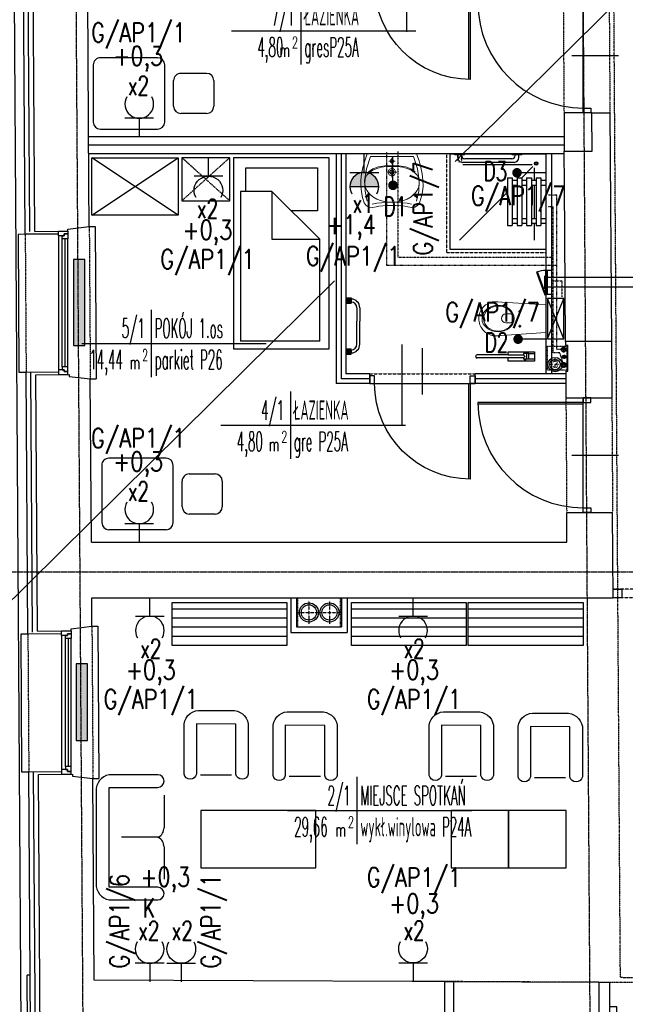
# Model space of a CAD drawing. Header units: inches. Extents: x -145354 to -97635, y 38777 to 78670.
# Tile 69 of 231: x -142799 to -142166, y 48535 to 49564. Entities that reach past the tile are written whole.
import ezdxf
from ezdxf.enums import TextEntityAlignment as Align

# ---------------------------------------------------------------- set-up
doc = ezdxf.new("R2010")
doc.units = ezdxf.units.IN
doc.header["$MEASUREMENT"] = 0
for name, pattern in [('00-inst$0$DASHDOT', [1, 0.5, -0.25, 0, -0.25]), ('CENTER', [2, 1.25, -0.25, 0.25, -0.25]), ('DASHDOT', [1, 0.5, -0.25, 0, -0.25]), ('DASHED', [0.75, 0.5, -0.25]), ('DASHED2', [0.375, 0.25, -0.125]), ('DIVIDE', [31.75, 12.7, -6.35, 0, -6.35, 0, -6.35]), ('HIDDEN', [0.375, 0.25, -0.125])]:
    doc.linetypes.add(name, pattern=pattern)
doc.layers.get('0').update_dxf_attribs({"color": 101})
for name, color, linetype in [('cokół_widok', 255, 'Continuous'), ('Drz---drzwi', 5, 'Continuous'), ('E-OPIS_POM', 6, 'Continuous'), ('E35', 6, 'Continuous'), ('E50', 3, 'Continuous'), ('Ins-kan', 54, 'Continuous'), ('Ins-went', 141, 'Continuous'), ('Ins-wod', 152, 'Continuous'), ('m-went-nawiew', 152, 'Continuous'), ('m-went-wywiew', 1, 'Continuous'), ('Mw-cr-rury', 160, 'DIVIDE'), ('Mw-wc-rury', 160, 'DASHDOT'), ('Okn---okna', 5, 'Continuous'), ('Os-osie glowne', 8, 'CENTER'), ('piony_K_nr', 240, 'Continuous'), ('Sc-cegla pelna', 32, 'Continuous'), ('Sc-gazobeton', 45, 'Continuous'), ('Sc-gk', 120, 'Continuous'), ('Sc-gk-hatch', 8, 'Continuous'), ('Sc-izolacja term-obrys', 132, 'Continuous'), ('Sc-izolacja term-styropian', 151, 'STYROPIAN-KA'), ('Sc-kamien', 31, 'Continuous'), ('Sc-nad', 5, 'DASHED2'), ('Sc-nadproza kon', 5, 'DASHED2'), ('stelaż_wc', 64, 'Continuous'), ('Suf-widok', 8, 'Continuous'), ('W-idok', 9, 'Continuous'), ('W-otwor-strop', 126, 'Continuous'), ('Wym-wew', 8, 'Continuous'), ('Wyp-grzejniki', 56, 'Continuous'), ('Wyp-meble', 155, 'Continuous'), ('Wyp-sanitar', 131, 'Continuous')]:
    doc.layers.add(name, color=color, linetype=linetype)
doc.layers.get('Wym-wew').off()
doc.styles.add('KA wymiar', font='romans.shx', dxfattribs={"width": 0.6})
doc.styles.add('ROMANS', font='romans', dxfattribs={"width": 0.85})
doc.styles.add('TYTUL2', font='ARIAL.TTF')
doc.linetypes.add('BATTING', pattern='A,0.0001,-0.1,[134,ltypeshp.shx,S=0.1,R=0,X=-0.1,Y=0],-0.2,[134,ltypeshp.shx,S=0.1,R=180,X=0.1,Y=0],-0.1', length=0.4001)
doc.linetypes.add('STYROPIAN-KA', pattern='A,0.0001,-0.1,[135,ltypeshp.shx,S=0.1,R=0,X=-0.1,Y=0],0,[135,ltypeshp.shx,S=0.1,R=180,X=0.1,Y=0],-0.1', length=0.2001)
pattern_1 = [(90, (-37823.9399, -77504.90915), (-0.79375, 0.396875), [0, -0.79375])]

# ---------------------------------------------------------------- blocks, each defined once
blk = doc.blocks.new('pow')
for p, q in [((0, 0.523), (0, -0.523)), ((-1.075, 0), (1.78, 0))]:
    blk.add_line(p, q)
at = {"style": 'KA wymiar', "width": 0.6}
for s, height, p in [('2', 0.18, (-0.139, -0.27)), ('m', 0.21, (-0.333, -0.401))]:
    blk.add_text(s, height=height, dxfattribs=at).set_placement(p)
at = {"style": 'KA wymiar'}
for tag, width, p in [('01', 0.7, (-0.131, 0.084)), ('000.00', 0.6, (-0.364, -0.401))]:
    blk.add_attdef(tag, text='', height=0.3, dxfattribs=dict(at, width=width)).set_placement(p, align=Align.RIGHT)
blk.add_attdef('POMIESZCZENIE', (0.071, 0.084), '', height=0.3, dxfattribs=at)
at = {"style": 'KA wymiar', "width": 0.8}
blk.add_attdef('POSADZKA', (0.071, -0.401), '', height=0.3, dxfattribs=at)
blk = doc.blocks.new('g2')
at = {"layer": 'E35'}
blk.add_line((15, 19.3), (-15, 19.3), dxfattribs=at)
blk.add_arc((0, 34.3), 15, 150, 30, dxfattribs=at)
at = {"layer": 'E50'}
blk.add_line((0, 19.3), (0, 0), dxfattribs=at)
blk = doc.blocks.new('G1')
at = {"layer": 'E35'}
blk.add_hatch(color=256, dxfattribs=at).paths.add_polyline_path([(10, 22.85), (-10, 22.85, 1)])
for p, q in [((-10, 22.85), (10, 22.85)), ((10, 12.85), (-10, 12.85))]:
    blk.add_line(p, q, dxfattribs=at)
blk.add_arc((0, 22.85), 10, 150, 30, dxfattribs=at)
at = {"layer": 'E50'}
blk.add_line((0, 12.85), (0, 0), dxfattribs=at)
blk = doc.blocks.new('loz033')
blk.add_lwpolyline([(0, 200), (100, 200), (100, 0), (0, 0)], close=True)
for points in [[(87, 164.8), (87, 189.4), (12.4, 189.4), (12.4, 144.4), (39.4, 144.4)], [(9.8, 114.8), (59.8, 164.8)], [(59.8, 164.8), (59.8, 114.8), (9.8, 114.8)], [(59.8, 164.8), (92.6, 164.8), (92.6, 8.3)], [(9.8, 8.3), (9.8, 114.8)], [(9.8, 8.3), (92.6, 8.3)]]:
    blk.add_lwpolyline(points)
blk = doc.blocks.new('_szafka_nocna')
blk.add_lwpolyline([(-25, 0), (25, 0), (25, -45), (-25, -45)], close=True)
at = {"linetype": 'DASHED2'}
for points in [[(25, 0), (-25, -45)], [(-25, 0), (25, -45)]]:
    blk.add_lwpolyline(points, dxfattribs=at)
blk = doc.blocks.new('_0630_szafa_1os')
blk.add_lwpolyline([(-90, 0), (-90, -60), (0, -60), (0, 0)], close=True)
for points in [[(-90, 0), (0, -60)], [(0, 0), (-90, -60)]]:
    blk.add_lwpolyline(points)
blk = doc.blocks.new('_0630_stolik_wyposazenie')
for p, q in [((-7.5, 37.3), (-67.2, 37.3)), ((-118.5, 21), (-91.5, 21)), ((-74.7, 29.9), (-74.7, -29.9)), ((0, -29.9), (0, 29.9)), ((-126, -13.5), (-126, 13.5)), ((-84, 13.5), (-84, -13.5)), ((-91.5, -21), (-118.5, -21)), ((-67.2, -37.3), (-7.5, -37.3))]:
    blk.add_line(p, q)
for centre, start, end in [((-67.2, 29.9), 90, 180), ((-7.5, 29.9), 0, 90), ((-118.5, 13.5), 90, 180), ((-91.5, 13.5), 0, 90), ((-118.5, -13.5), 180, 270), ((-91.5, -13.5), 270, 0), ((-67.2, -29.9), 180, 270), ((-7.5, -29.9), 270, 0)]:
    blk.add_arc(centre, 7.47, start, end)
blk = doc.blocks.new('regal 45x120')
at = {"layer": 'Wyp-meble'}
for p, q in [((120, 38.1), (0, 38.1)), ((120, 28.575), (0, 28.575)), ((120, 19.05), (0, 19.05)), ((120, 9.525), (0, 9.525))]:
    blk.add_line(p, q, dxfattribs=at)
blk.add_lwpolyline([(0, 45), (120, 45), (120, 0), (0, 0)], close=True, dxfattribs=at)
blk = doc.blocks.new('fotel_podstawowy')
at = {"layer": 'Wyp-meble'}
blk.add_lwpolyline([(12.8, -0.2), (12.8, -52.7, -0.814277), (0, -52.7), (0, 0, -0.403655), (18.1, 13.9), (49.6, 13.9, -0.380123), (67.1, 0), (67.1, -52.7, -0.804356), (54, -52.7), (54, -0.3)], format="xyb", close=True, dxfattribs=at)
blk.add_lwpolyline([(17, -53.5), (49.5, -53.5)], dxfattribs=at)
blk = doc.blocks.new('podowojna kanapa')
at = {"layer": 'Wyp-meble'}
for p, q in [((57.4, -21.5), (57.4, -55.5)), ((57.4, -75.4), (57.4, -109.3))]:
    blk.add_line(p, q, dxfattribs=at)
blk.add_lwpolyline([(51, -130.9, 0.969502), (51, -117.7), (0, -117.7), (0, -13.2), (51, -13.2, 0.969502), (51, 0), (0, 0, 0.371033), (-13.6, -17.2), (-13.6, -113.7, 0.371033), (0, -130.9)], format="xyb", close=True, dxfattribs=at)
blk.add_lwpolyline([(51.4, -65.4), (12.8, -65.4)], dxfattribs=at)
for centre, start, end in [((46, -55.4), 298.4028, 359.7038), ((46, -75.5), 0.2962, 61.5972)]:
    blk.add_arc(centre, 11.4, start, end, dxfattribs=at)
blk = doc.blocks.new('_0630_BRODZIK_NIEPELNOSPRAWNI')
for p, q in [((27.5, -5), (27.5, 0)), ((32.5, -5), (32.5, 0)), ((25, -10), (25, -5)), ((25, -5), (75, -5)), ((25, -10), (75, -10)), ((27.5, -15), (27.5, -10)), ((32.5, -15), (32.5, -10)), ((67.5, -5), (67.5, 0)), ((67.5, -15), (67.5, -10)), ((72.5, -5), (72.5, 0)), ((72.5, -15), (72.5, -10)), ((75, -10), (75, -5)), ((11.2, -86.7), (11.2, -14.3)), ((25, -25), (13.3, -13.3)), ((27.5, -11.6), (14.6, -11.6)), ((25, -20), (25, -15)), ((25, -15), (75, -15)), ((25, -20), (75, -20)), ((27.5, -25), (27.5, -20)), ((67.5, -11.6), (32.5, -11.6)), ((32.5, -25), (32.5, -20)), ((67.5, -25), (67.5, -20)), ((90, -11.6), (72.5, -11.6)), ((72.5, -25), (72.5, -20)), ((75, -20), (75, -15)), ((1, -25), (0, -25)), ((1, -25), (1, -35)), ((3.8, -28.1), (1, -28.1)), ((25, -30), (25, -25)), ((25, -25), (75, -25)), ((25, -30), (75, -30)), ((27.5, -35), (27.5, -30)), ((32.5, -35), (32.5, -30)), ((32.5, -35), (32.5, -30)), ((67.5, -35), (67.5, -30)), ((72.5, -35), (72.5, -30)), ((75, -30), (75, -25)), ((1, -35), (0, -35)), ((1.5, -31.9), (1, -31.9)), ((5, -35.4), (5, -84.6)), ((8.8, -33.1), (8.8, -86.9)), ((25, -40), (25, -35)), ((25, -35), (75, -35)), ((25, -40), (75, -40)), ((32.5, -32.5), (32.5, -32.5)), ((35, -35), (32.5, -32.5)), ((90, -90), (40, -40)), ((75, -40), (75, -35)), ((1, -85), (0, -85)), ((1, -85), (1, -95)), ((1, -88.1), (6.9, -88.1)), ((1.5, -88.1), (1, -88.1)), ((1, -91.9), (6.9, -91.9)), ((3.8, -91.9), (1, -91.9))]:
    blk.add_line(p, q)
blk.add_lwpolyline([(0, 0), (100, 0), (100, -100), (0, -100)], close=True)
at = {"linetype": 'DASHED', "ltscale": 0.5}
blk.add_lwpolyline([(103.5, 0), (103.5, -103.5), (0, -103.5)], dxfattribs=at)
for points in [[(100, 0), (103.5, 0)], [(1, -95), (0, -95)], [(0, -100), (0, -103.5)]]:
    blk.add_lwpolyline(points)
at = {"const_width": 0.35}
blk.add_lwpolyline([(6.9, -88.1, 1), (6.9, -91.9, 1)], format="xyb", close=True, dxfattribs=at)
for radius in [1.9, 0.901]:
    blk.add_circle((10, -10), radius)
for centre, radius, start, end in [((3.8, -33.1), 5, 0, 90), ((1.5, -35.4), 3.5, 0, 90), ((1.5, -84.6), 3.5, 270, 0), ((3.8, -86.9), 5, 270, 0)]:
    blk.add_arc(centre, radius, start, end)
blk = doc.blocks.new('_0630_UMYWALKA_NIEPEŁNOSPRAWNY')
at = {"lineweight": 0}
for points in [[(0, -54), (4.6, -54), (9.4, -54.3), (13.6, -54.7), (16.5, -55.3), (20.4, -56), (24, -55.6), (26.9, -54), (28.9, -51.1), (30.7, -45.5), (31.9, -39.7), (32.5, -33.6), (32.4, -27.4), (31.7, -20.9), (30.3, -14.2), (28.4, -7.2), (25.8, 0), (0, 0), (-25.8, 0), (-28.4, -7.2), (-30.3, -14.2), (-31.7, -20.9), (-32.4, -27.4), (-32.5, -33.6), (-31.9, -39.7), (-30.7, -45.5), (-28.9, -51.1), (-26.9, -54), (-24, -55.6), (-20.4, -56), (-16.5, -55.3), (-13.6, -54.7), (-9.4, -54.3), (-4.6, -54), (0, -54)], [(0, -5.7), (0.7, -5.9), (1.2, -6.2), (1.6, -6.8), (1.8, -7.5), (1.6, -8.2), (1.2, -8.7), (0.7, -9.1), (0, -9.2), (-0.7, -9.1), (-1.2, -8.7), (-1.6, -8.2), (-1.8, -7.5), (-1.6, -6.8), (-1.2, -6.2), (-0.7, -5.9), (0, -5.7)], [(0, -15.3), (1.5, -15.6), (2.7, -16.4), (3.5, -17.6), (3.8, -19), (3.5, -20.5), (2.7, -21.7), (1.5, -22.5), (0, -22.8), (-1.5, -22.5), (-2.7, -21.7), (-3.5, -20.5), (-3.8, -19), (-3.5, -17.6), (-2.7, -16.4), (-1.5, -15.6), (0, -15.3)], [(0, -16.7), (0.9, -16.9), (1.6, -17.4), (2.1, -18.1), (2.3, -19), (2.1, -19.9), (1.6, -20.6), (0.9, -21.1), (0, -21.3), (-0.9, -21.1), (-1.6, -20.6), (-2.1, -19.9), (-2.3, -19), (-2.1, -18.1), (-1.6, -17.4), (-0.9, -16.9), (0, -16.7)]]:
    blk.add_lwpolyline(points, close=True, dxfattribs=at)
for points in [[(25.7, -49.3), (28.1, -39), (28.5, -27.7), (26.6, -15.6), (22.5, -2.8), (0, -2.8), (-22.5, -2.8), (-26.6, -15.6), (-28.5, -27.7), (-28.1, -39), (-25.7, -49.3)], [(-3.3, -7.5), (3.3, -7.5)], [(0, -10.7), (0, -4.2)], [(-28.4, -30.1), (-27.9, -25.8), (-26.2, -22.2), (-23.5, -19.3), (-20, -16.9), (-15.8, -15.2), (-10.9, -14), (-5.6, -13.3), (0.1, -13), (5.7, -13.3), (11.1, -14), (15.9, -15.2), (20.1, -16.9), (23.6, -19.3), (26.3, -22.2), (28, -25.8), (28.6, -30.1)], [(-24.3, -18.7), (-19.8, -15.7), (-14, -13.6), (-7.3, -12.4), (0.1, -12), (7.4, -12.4), (14.1, -13.6), (19.9, -15.7), (24.4, -18.7)], [(5.3, -19), (-5.3, -19)], [(0, -24.3), (0, -13.8)], [(-28.4, -30.1), (-27.9, -34.4), (-26.2, -38.3), (-23.5, -41.8), (-20, -44.8), (-15.8, -47.2), (-11, -49), (-5.7, -50.2), (0, -50.6), (5.7, -50.2), (11, -49), (15.8, -47.2), (20.1, -44.8), (23.6, -41.8), (26.3, -38.3), (28, -34.4), (28.6, -30.1)], [(20.6, -52.5), (15.9, -51.6), (10.9, -51.1), (5.5, -50.7), (0, -50.5), (-5.5, -50.7), (-10.8, -51.1), (-15.9, -51.6), (-20.6, -52.5)]]:
    blk.add_lwpolyline(points, dxfattribs=at)
at = {"lineweight": 0, "const_width": 0.282}
for points in [[(-0.1, -20.4), (-0.1, -20.4)], [(-0.1, -21.4), (-0.1, -21.4)]]:
    blk.add_lwpolyline(points, dxfattribs=at)
blk = doc.blocks.new('_GJKHGJ')
at = {"ltscale": 25}
for p, q in [((-8, -5), (-8, 0)), ((-8, 0), (-8, -5)), ((0, 0), (-8, 0)), ((0, -5), (0, 0)), ((0, -5), (0, 0)), ((-8, -115), (-8, -5)), ((-8, -5), (0, -5)), ((-19.7, -60), (28.9, -60)), ((-8, -115), (0, -115)), ((-8, -120), (-8, -115)), ((0, -120), (-8, -120)), ((0, -115), (0, -120)), ((0, -115), (0, -120))]:
    blk.add_line(p, q, dxfattribs=at)
at = {"ltscale": 7}
for p, q in [((-8, -5), (-118, -5)), ((-8, -6.8), (-118, -6.8))]:
    blk.add_line(p, q, dxfattribs=at)
blk.add_arc((-8, -5), 110, 180, 270)
blk = doc.blocks.new('_DKGJHF')
at = {"ltscale": 7}
for p, q in [((-21.1, -77), (35.9, -77)), ((-5, -145.5), (-105, -145.5)), ((-5, -147.5), (-105, -147.5))]:
    blk.add_line(p, q, dxfattribs=at)
for points in [[(5, -7.5), (5, 0), (-5, 0), (-5, -7.5)], [(5, -155), (5, -147.5), (-5, -147.5), (-5, -155)]]:
    blk.add_lwpolyline(points, close=True, dxfattribs=at)
for points in [[(-45, -7.5), (-5, -7.5)], [(-5, -147.5), (-5, -7.5)]]:
    blk.add_lwpolyline(points, dxfattribs=at)
for centre, radius, start, end in [((-5, -7.5), 40, 180, 270), ((-5, -147.5), 100, 90, 180)]:
    blk.add_arc(centre, radius, start, end)
blk = doc.blocks.new('_0630_DRZWI_100')
at = {"ltscale": 25}
for p, q in [((-4, -5), (-4, 0)), ((-4, 0), (-4, -5)), ((4, 0), (-4, 0)), ((4, -5), (4, 0)), ((4, -5), (4, 0)), ((-4, -105), (-4, -5)), ((-4, -5), (4, -5)), ((-15.7, -55), (32.9, -55)), ((-4, -105), (4, -105)), ((-4, -110), (-4, -105)), ((4, -110), (-4, -110)), ((4, -105), (4, -110)), ((4, -105), (4, -110))]:
    blk.add_line(p, q, dxfattribs=at)
at = {"ltscale": 7}
for p, q in [((-4, -5), (-104, -5)), ((-4, -6.8), (-104, -6.8))]:
    blk.add_line(p, q, dxfattribs=at)
blk.add_arc((-4, -5), 100, 180, 270)
blk = doc.blocks.new('ramiak_okna')
at = {"layer": 'Okn---okna'}
for p, q in [((145, 10), (5, 10)), ((8, 6), (142, 6)), ((8, 3), (142, 3)), ((8, 0), (142, 0))]:
    blk.add_line(p, q, dxfattribs=at)
for points in [[(5, 10), (0, 10), (0, 0), (3, 0), (3, 4), (5, 4)], [(8, 6), (5, 6), (5, 4), (3, 4), (3, 0), (5, 0), (8, 0)], [(142, 6), (145, 6), (145, 4), (147, 4), (147, 0), (145, 0), (142, 0)], [(145, 10), (150, 10), (150, 0), (147, 0), (147, 4), (145, 4)]]:
    blk.add_lwpolyline(points, close=True, dxfattribs=at)
blk = doc.blocks.new('g-1')
at = {"layer": 'Wyp-grzejniki', "ltscale": 10}
h = blk.add_hatch(color=256, dxfattribs=at)
h.paths.add_polyline_path([(0, 0), (-5.4, 0), (-5.4, -5.4), (0, -5.4)])
edge = h.paths.add_edge_path(flags=16)
edge.add_line((-5.4, -4.2), (-5.4, -1.2))
blk.add_hatch(color=256, dxfattribs=at).paths.add_polyline_path([(0, -58.6), (0, -53.2), (-5.4, -53.2), (-5.4, -58.6)])
at = {"layer": 'Wyp-grzejniki'}
for p, q in [((-5.4, 0), (-5.4, -5.4)), ((0, 0), (-5.4, 0)), ((0, 0), (0, -5.4)), ((-14.3, -10.2, 0), (-14.3, -34.3, 0)), ((-11.3, -10.2, 0), (-11.3, -34.3, 0)), ((-5.4, -4.2), (-5.4, -1.2)), ((-5.4, -1.2), (-5.4, -4.2)), ((0, -5.4), (-5.4, -5.4)), ((-14.3, -48.4, 0), (-14.3, -34.3, 0)), ((-11.3, -48.4, 0), (-11.3, -34.3, 0)), ((0, -53.2), (-5.4, -53.2)), ((-5.4, -58.6), (-5.4, -53.2)), ((-5.4, -57.4), (-5.4, -54.4)), ((0, -58.6), (-5.4, -58.6)), ((0, -58.6), (0, -53.2))]:
    blk.add_line(p, q, dxfattribs=at)
for centre, radius, start, end in [((-5.3, -10.2, 0), 9, 90.5974, 180), ((-5.3, -10.2, 0), 6, 90.8961, 180), ((-5.3, -48.4, 0), 9, 180, 269.4026), ((-5.3, -48.4, 0), 6, 180, 269.1039)]:
    blk.add_arc(centre, radius, start, end, dxfattribs=at)
blk = doc.blocks.new('_0630_WC_NIEPEŁNOSPRAWNY')
at = {"lineweight": 0}
for p, q in [((-14.3, 0), (-17.5, -45.7)), ((-14.3, 0), (14.3, 0)), ((14.3, 0), (17.2, -45.7)), ((-8, -27), (-9.4, -27)), ((-8, -27), (-8, -25.5)), ((-8, -27), (-6.5, -27)), ((-8, -27), (-8, -28.4)), ((7.5, -27), (6.1, -27)), ((7.5, -27), (7.5, -25.5)), ((7.5, -27), (9, -27)), ((7.5, -27), (7.5, -28.4)), ((-4.4, -36.5), (-4.4, -41.8)), ((-3.5, -35.2), (4, -35.2)), ((4.9, -36.5), (4.9, -41.8)), ((-17.5, -45.7), (-17.8, -50.1)), ((-17.8, -50.1), (-17.8, -54.7)), ((17.2, -45.7), (17.5, -50.1)), ((17.5, -50.1), (17.5, -54.7)), ((-17.8, -54.7), (-17.5, -56.1)), ((-17.5, -56.1), (-17.1, -57.5)), ((-17.1, -57.5), (-16.6, -58.9)), ((-16.6, -58.9), (-16, -60.3)), ((-16, -60.3), (-15.2, -61.6)), ((-15.2, -61.6), (-14.4, -62.8)), ((15.2, -61.6), (14.4, -62.8)), ((16, -60.3), (15.2, -61.6)), ((16.6, -58.9), (16, -60.3)), ((17.1, -57.5), (16.6, -58.9)), ((17.5, -56.1), (17.1, -57.5)), ((17.5, -54.7), (17.5, -56.1)), ((-14.4, -62.8), (-13.4, -64)), ((-13.4, -64), (-11.8, -65.6)), ((-11.8, -65.6), (-10, -66.9)), ((-10, -66.9), (-8.7, -67.7)), ((-8.7, -67.7), (-6.5, -68.8)), ((-6.5, -68.8), (-5.1, -69.2)), ((-5.1, -69.2), (-3, -69.7)), ((-3, -69.7), (-1.5, -69.9)), ((-1.5, -69.9), (0, -70)), ((1.5, -69.9), (0, -70)), ((3, -69.7), (1.5, -69.9)), ((5.1, -69.2), (3, -69.7)), ((6.5, -68.8), (5.1, -69.2)), ((8.7, -67.7), (6.5, -68.8)), ((10, -66.9), (8.7, -67.7)), ((11.8, -65.6), (10, -66.9)), ((13.4, -64), (11.8, -65.6)), ((14.4, -62.8), (13.4, -64))]:
    blk.add_line(p, q, dxfattribs=at)
for centre, radius, start, end in [((-3.2, -36.4), 1.2, 102.2339, 185.8899), ((3.7, -36.4), 1.2, 354.1101, 77.7661), ((0.3, -41.5), 4.7, 182.8022, 357.1978)]:
    blk.add_arc(centre, radius, start, end, dxfattribs=at)
for centre in [(-8, -27), (7.5, -27)]:
    blk.add_ellipse(centre, major_axis=(0.599, 0.599), ratio=1, start_param=5.497787, end_param=11.780972, dxfattribs=at)
for centre, major_axis, ratio in [((0.1, -49.8), (0, -16.8), 0.823529), ((0.1, -49.5), (0, -15.5), 0.845174)]:
    blk.add_ellipse(centre, major_axis=major_axis, ratio=ratio, dxfattribs=at)
blk = doc.blocks.new('W160')
at = {"layer": 'm-went-wywiew', "color": 254, "linetype": 'HIDDEN'}
for p, q in [((-141996.4, 41106.1), (-141996.4, 41081.6)), ((-142008.7, 41093.8), (-141984.1, 41093.8))]:
    blk.add_line(p, q, dxfattribs=at)
at = {"layer": 'm-went-wywiew', "color": 254}
blk.add_circle((-141996.4, 41093.8), 10, dxfattribs=at)
at = {"layer": 'm-went-wywiew'}
blk.add_circle((-141996.4, 41093.8), 8, dxfattribs=at)
blk = doc.blocks.new('N160')
at = {"layer": 'm-went-nawiew', "color": 254, "linetype": 'HIDDEN'}
for p, q in [((-141996.4, 41075.7), (-141996.4, 41051.2)), ((-142008.7, 41063.4), (-141984.1, 41063.4))]:
    blk.add_line(p, q, dxfattribs=at)
at = {"layer": 'm-went-nawiew', "color": 254}
blk.add_circle((-141996.4, 41063.4), 10, dxfattribs=at)
at = {"layer": 'm-went-nawiew'}
blk.add_circle((-141996.4, 41063.4), 8, dxfattribs=at)
blk = doc.blocks.new('_gslkflhklgj')
at = {"linetype": '00-inst$0$DASHDOT', "ltscale": 5}
for p, q in [((7.5, 0), (-7.5, 0)), ((0, -7.5), (0, 7.5))]:
    blk.add_line(p, q, dxfattribs=at)
for radius in [7.5, 5.5]:
    blk.add_circle((0, 0), radius)
blk = doc.blocks.new('rewizja')
at = {"layer": 'Wyp-meble'}
for p, q in [((-25, 6), (-25, 0)), ((-25, 6), (0, 6)), ((-25, 4), (-25, 2)), ((0, 2), (-25, 2)), ((0, 6), (0, 0)), ((0, 0), (-25, 0))]:
    blk.add_line(p, q, dxfattribs=at)
blk.add_lwpolyline([(-23.2, -9.5), (0.3, -0.9), (0, 0), (-23.5, -8.6)], close=True, dxfattribs=at)
blk.add_arc((0, 0), 25, 180, 202.2924, dxfattribs=at)
blk = doc.blocks.new('pion_woda')
at = {"layer": 'Ins-wod'}
for p, q in [((3, 0), (-3, 0)), ((0, 3), (0, -3))]:
    blk.add_line(p, q, dxfattribs=at)
for radius in [2.55, 2]:
    blk.add_circle((0, 0), radius, dxfattribs=at)
blk = doc.blocks.new('pion_mały')
at = {"layer": 'Ins-wod'}
for p, q in [((0, 2.1), (0, -2.1)), ((2.1, 0), (-2.1, 0))]:
    blk.add_line(p, q, dxfattribs=at)
for radius in [1.79, 1.4]:
    blk.add_circle((0, 0), radius, dxfattribs=at)
blk = doc.blocks.new('barierka_stojąca')
at = {"layer": 'Wyp-sanitar'}
for p, q in [((0, -27.4), (0, 0)), ((0, 0), (10, 0)), ((2, -6), (2, 0)), ((2, 0), (8, 0)), ((8, 0), (8, -6)), ((10, 0), (10, -27.4)), ((0.8, -9.5), (0.7, -9.5)), ((0.7, -9.5), (0.7, -9.5)), ((0.7, -9.5), (0.7, -9.6)), ((0.7, -9.6), (0.7, -9.6)), ((0.7, -9.6), (0.7, -9.7)), ((0.7, -9.7), (0.7, -9.7)), ((0.7, -9.7), (0.7, -9.8)), ((0.7, -9.8), (0.7, -9.9)), ((0.7, -9.9), (0.7, -9.9)), ((0.7, -9.9), (0.7, -10)), ((0.7, -10), (0.7, -10)), ((0.7, -10), (0.7, -10.1)), ((0.7, -10.1), (0.7, -10.1)), ((0.7, -10.1), (0.8, -10.1)), ((0.9, -9.3), (0.8, -9.4)), ((0.8, -9.4), (0.8, -9.4)), ((0.8, -9.4), (0.8, -9.5)), ((0.8, -10.1), (0.8, -10.2)), ((0.8, -10.2), (0.8, -10.2)), ((0.8, -10.2), (0.9, -10.2)), ((1, -9.3), (0.9, -9.3)), ((0.9, -9.3), (0.9, -9.3)), ((0.9, -10.2), (0.9, -10.3)), ((0.9, -10.3), (1, -10.3)), ((1.1, -9.3), (1, -9.3)), ((1, -9.3), (1, -9.3)), ((1.2, -9.3), (1.1, -9.3)), ((1.1, -9.3), (1.1, -9.3)), ((1.2, -9.1), (1.2, -10.5)), ((1.7, -9.1), (1.2, -9.1)), ((1.2, -9.3), (1.2, -9.3)), ((1.2, -9.4), (1.7, -9.4)), ((1.2, -10.2), (1.7, -10.2)), ((1.7, -10.5), (1.7, -9.1)), ((8, -6), (2, -6)), ((2, -6), (2, -11.5)), ((2, -8.2), (8, -8.2)), ((3.3, -11.5), (5, -9.8)), ((5, -9.8), (6.6, -11.5)), ((8, -6), (8, -11.5)), ((8.3, -9.1), (8.3, -10.5)), ((8.8, -9.1), (8.3, -9.1)), ((8.8, -9.4), (8.3, -9.4)), ((8.8, -10.2), (8.3, -10.2)), ((8.8, -10.5), (8.8, -9.1)), ((8.8, -9.3), (8.8, -9.3)), ((8.8, -9.3), (8.8, -9.3)), ((8.8, -9.3), (8.9, -9.3)), ((8.9, -9.3), (8.9, -9.3)), ((8.9, -9.3), (9, -9.3)), ((9, -9.3), (9, -9.3)), ((9, -9.3), (9.1, -9.3)), ((9.1, -10.2), (9, -10.3)), ((9, -10.3), (9, -10.3)), ((9.1, -9.3), (9.1, -9.4)), ((9.1, -9.4), (9.2, -9.4)), ((9.2, -10.2), (9.1, -10.2)), ((9.1, -10.2), (9.1, -10.2)), ((9.2, -9.4), (9.2, -9.5)), ((9.2, -9.5), (9.2, -9.5)), ((9.2, -9.5), (9.3, -9.5)), ((9.3, -10.1), (9.2, -10.1)), ((9.2, -10.1), (9.2, -10.1)), ((9.2, -10.1), (9.2, -10.2)), ((9.3, -9.5), (9.3, -9.6)), ((9.3, -9.6), (9.3, -9.6)), ((9.3, -9.6), (9.3, -9.7)), ((9.3, -9.7), (9.3, -9.7)), ((9.3, -9.7), (9.3, -9.8)), ((9.3, -9.8), (9.3, -9.9)), ((9.3, -9.9), (9.3, -9.9)), ((9.3, -9.9), (9.3, -10)), ((9.3, -10), (9.3, -10)), ((9.3, -10), (9.3, -10.1)), ((1, -10.3), (1, -10.3)), ((1, -10.3), (1.1, -10.3)), ((1.1, -10.3), (1.1, -10.3)), ((1.2, -10.5), (1.7, -10.5)), ((2, -11.5), (3.3, -11.5)), ((3.3, -27.4), (3.3, -11.5)), ((6.6, -11.5), (6.6, -27.4)), ((6.6, -11.5), (8, -11.5)), ((8.3, -10.5), (8.8, -10.5)), ((8.9, -10.3), (8.8, -10.3)), ((9, -10.3), (8.9, -10.3)), ((8.9, -10.3), (8.9, -10.3)), ((3.3, -27.4), (0, -27.4)), ((3.3, -27.4), (3.3, -59.9)), ((10, -27.4), (6.6, -27.4)), ((6.6, -27.4), (6.6, -59.9))]:
    blk.add_line(p, q, dxfattribs=at)
blk.add_arc((5, -59.9), 1.65, 180, 0, dxfattribs=at)
blk = doc.blocks.new('G_90')
at = {"layer": 'Wyp-grzejniki'}
h = blk.add_hatch(dxfattribs=at)
h.set_pattern_fill('DOTS', color=256, scale=0.5, angle=90, style=0)
h.set_pattern_definition(pattern_1)
h.paths.add_polyline_path([(90, -12), (90, 0), (0, 0), (0, -12)])
blk.add_lwpolyline([(0, 0), (0, -12), (90, -12), (90, 0)], close=True, dxfattribs=at)
blk = doc.blocks.new('G_80')
at = {"layer": 'Wyp-grzejniki'}
h = blk.add_hatch(dxfattribs=at)
h.set_pattern_fill('DOTS', color=256, scale=0.5, angle=90, style=0)
h.set_pattern_definition(pattern_1)
h.paths.add_polyline_path([(80, -12), (80, 0), (0, 0), (0, -12)])
blk.add_lwpolyline([(0, 0), (0, -12), (80, -12), (80, 0)], close=True, dxfattribs=at)

msp = doc.modelspace()

# ---------------------------------------------------------------- linework, layer by layer
at = {"layer": 'cokół_widok'}
msp.add_line((-142811.01, 50483.69), (-142795.21, 48118.99), dxfattribs=at)
at = {"layer": 'Drz---drzwi'}
msp.add_lwpolyline([(-142178.88, 48968.7), (-142169.82, 48968.7), (-142169.82, 48959.7), (-142178.82, 48959.7)], dxfattribs=at)
at = {"layer": 'E-OPIS_POM'}
for p, q in [((-142394.57, 49551.32), (-142394.57, 49635.79)), ((-142399.25, 49140.07), (-142399.25, 49224.54))]:
    msp.add_line(p, q, dxfattribs=at)
at = {"layer": 'E35'}
for p, q in [((-142343.96, 49415.73), (-141435.28, 50313.85)), ((-142408.96, 49390.9), (-142408.96, 49420.9)), ((-142249.32, 49403.99), (-142279.32, 49403.99)), ((-142943.52, 48823.14), (-142470.16, 49291)), ((-142248.19, 49230.01), (-142278.19, 49230.01))]:
    msp.add_line(p, q, dxfattribs=at)
at = {"layer": 'E35', "const_width": 5}
for points in [[(-142279.32, 49401.49, -1), (-142279.32, 49406.49, -1)], [(-142408.96, 49393.4, 1), (-142408.96, 49388.4, 1)], [(-142278.19, 49227.51, -1), (-142278.19, 49232.51, -1)]]:
    msp.add_lwpolyline(points, format="xyb", close=True, dxfattribs=at)
at = {"layer": 'Ins-went'}
for p, q in [((-142250.31, 49282.58), (-142250.31, 49296.08)), ((-142248.31, 49294.33), (-142250.31, 49294.33)), ((-142107.21, 49294.33), (-142248.31, 49294.33)), ((-142248.31, 49294.33), (-142248.31, 49284.33)), ((-142248.31, 49284.33), (-142250.31, 49284.33)), ((-142107.21, 49284.33), (-142248.31, 49284.33))]:
    msp.add_line(p, q, dxfattribs=at)
at = {"layer": 'Mw-cr-rury', "ltscale": 0.03}
for p, q in [((-142403.76, 49426.28), (-142403.76, 49315.64)), ((-142241.59, 49368.25), (-142246.8, 49368.25)), ((-142241.59, 49215.67), (-142241.59, 49368.25)), ((-142403.76, 49315.64), (-142241.59, 49315.64)), ((-142241.59, 49291.18), (-142232.51, 49291.18)), ((-142232.51, 49291.18), (-142232.51, 49274.43)), ((-142234.43, 49215.67), (-142241.59, 49215.67)), ((-142231.04, 49204.94), (-142234.43, 49215.67))]:
    msp.add_line(p, q, dxfattribs=at)
at = {"layer": 'Mw-wc-rury'}
for p, q in [((-142415.72, 49425.69), (-142415.72, 49307.49)), ((-142237.78, 49380.48), (-142246.31, 49380.48)), ((-142237.78, 49219.21), (-142237.78, 49380.48)), ((-142415.72, 49307.49), (-142237.78, 49307.49)), ((-142232.6, 49219.21), (-142237.78, 49219.21))]:
    msp.add_line(p, q, dxfattribs=at)
at = {"layer": 'Os-osie glowne'}
for p, q in [((-142728.7, 47893.27), (-142756.04, 51985.69)), ((-142198.69, 47893.27), (-142226.03, 51985.69))]:
    msp.add_line(p, q, dxfattribs=at)
msp.add_lwpolyline([(-143318.47, 48986.7), (-138010.88, 48986.7)], dxfattribs=at)
at = {"layer": 'Sc-cegla pelna'}
for p, q in [((-142726.71, 49391.7), (-142728.11, 49600.25)), ((-142200.88, 49426.7), (-142201.14, 49466.7)), ((-142201.14, 49466.7), (-142182.2, 49466.7)), ((-142182.2, 49466.7), (-142180.61, 49227.7)), ((-142229.7, 49391.7), (-142229.94, 49426.7)), ((-142229.94, 49426.7), (-142200.88, 49426.7)), ((-142726.42, 49347.88), (-142726.71, 49391.7)), ((-142228.61, 49227.7), (-142229.7, 49391.7)), ((-142180.61, 49227.7), (-142228.61, 49227.7)), ((-142724.22, 49017.7), (-142725.36, 49188.57)), ((-142227.2, 49017.7), (-142227.41, 49048.7)), ((-142227.41, 49048.7), (-142179.41, 49048.7)), ((-142178.82, 48959.7), (-142179.41, 49048.7)), ((-142724.22, 49017.7), (-142227.2, 49017.7)), ((-142723.83, 48959.7), (-142376.9, 48959.7)), ((-142723.63, 48929.8), (-142723.83, 48959.7)), ((-142376.9, 48959.7), (-142178.82, 48959.7)), ((-142721.16, 48559.7), (-142722.56, 48770.64)), ((-142388.95, 48558.44), (-142721.16, 48559.7)), ((-142354.71, 48558.31), (-142388.95, 48558.44)), ((-142354.71, 48498.25), (-142354.71, 48558.31))]:
    msp.add_line(p, q, dxfattribs=at)
for points in [[(-142783.39, 49342.76), (-142785.14, 49604.52)], [(-142783.39, 49342.76), (-142748.66, 49343.04), (-142748.68, 49345.04), (-142726.42, 49347.88)], [(-142782.39, 49192.76), (-142747.45, 49193.05), (-142747.43, 49191.05), (-142725.36, 49188.57)], [(-142780.6, 48924.76), (-142782.39, 49192.76)], [(-142780.6, 48924.76), (-142745.28, 48925.04), (-142745.29, 48927.04), (-142723.63, 48929.8)], [(-142779.59, 48774.76), (-142744.06, 48775.05), (-142744.05, 48773.05), (-142722.56, 48770.64)], [(-142777.76, 48499.97), (-142779.59, 48774.76)]]:
    msp.add_lwpolyline(points, dxfattribs=at)
at = {"layer": 'Sc-gazobeton'}
for p, q in [((-142201.14, 49466.7), (-142230.2, 49466.7)), ((-142230.2, 49466.7), (-142229.94, 49426.7)), ((-142228.61, 49227.7), (-142228.58, 49223.7)), ((-142228.58, 49223.7), (-142226.32, 49223.7)), ((-142226.32, 49196.7), (-142226.32, 49223.7)), ((-142180.61, 49227.7), (-142180.21, 49168.7)), ((-142228.4, 49196.7), (-142228.21, 49168.7)), ((-142228.4, 49196.7), (-142226.32, 49196.7)), ((-142228.31, 49168.7), (-142180.21, 49168.7)), ((-142354.71, 48558.31), (-142345.51, 48558.27)), ((-142345.51, 48498.21), (-142345.51, 48558.27)), ((-142193.71, 48557.52), (-142182.51, 48557.46)), ((-142182.51, 48557.46), (-142182.51, 48497.55))]:
    msp.add_line(p, q, dxfattribs=at)
at = {"layer": 'Sc-gk'}
for p, q in [((-142230.04, 49441.7), (-142727.05, 49441.7)), ((-142229.92, 49423.7), (-142726.93, 49423.7)), ((-142468.19, 49423.7), (-142468.19, 49183.7)), ((-142458.19, 49423.7), (-142458.19, 49193.7)), ((-142249.32, 49423.7), (-142249.32, 49193.7)), ((-142243.32, 49423.7), (-142243.32, 49193.7)), ((-142433.19, 49193.7), (-142458.19, 49193.7)), ((-142433.19, 49183.7), (-142433.19, 49193.7)), ((-142228.38, 49193.7), (-142323.19, 49193.7)), ((-142323.19, 49183.7), (-142323.19, 49193.7)), ((-142433.19, 49183.7), (-142468.19, 49183.7)), ((-142228.31, 49183.7), (-142323.19, 49183.7)), ((-142515.8, 48959.7), (-142515.8, 48923.29)), ((-142509.8, 48959.7), (-142509.8, 48929.29)), ((-142462.8, 48959.7), (-142462.8, 48929.29)), ((-142456.8, 48959.7), (-142456.8, 48923.29)), ((-142515.8, 48923.29), (-142456.8, 48923.29)), ((-142509.8, 48929.29), (-142462.8, 48929.29))]:
    msp.add_line(p, q, dxfattribs=at)
at = {"layer": 'Sc-gk-hatch', "linetype": 'BATTING', "ltscale": 0.3}
msp.add_line((-142230.04, 49432.7), (-142727.05, 49432.7), dxfattribs=at)
at = {"layer": 'Sc-gk-hatch', "linetype": 'BATTING', "ltscale": 0.22}
for p, q in [((-142463.19, 49423.7), (-142463.19, 49188.7)), ((-142433.19, 49188.7), (-142463.19, 49188.7)), ((-142228.31, 49188.7), (-142323.19, 49188.7))]:
    msp.add_line(p, q, dxfattribs=at)
at = {"layer": 'Sc-izolacja term-obrys'}
for p, q in [((-142789.61, 48777.68), (-142755.28, 48777.96)), ((-142787.72, 48495.01), (-142789.61, 48777.68))]:
    msp.add_line(p, q, dxfattribs=at)
for points in [[(-142758.66, 49339.96), (-142793.37, 49339.68), (-142795.16, 49607.43), (-142762, 49607.7)], [(-142755.28, 48921.96), (-142790.57, 48921.68), (-142792.41, 49195.68), (-142758.66, 49195.95)]]:
    msp.add_lwpolyline(points, dxfattribs=at)
at = {"layer": 'Sc-izolacja term-styropian', "linetype": 'BATTING', "ltscale": 0.25}
for points in [[(-142788.39, 49342.73), (-142790.14, 49604.48)], [(-142785.6, 48923.8), (-142787.41, 49194.8)], [(-142782.74, 48496.99), (-142784.61, 48777.72)]]:
    msp.add_lwpolyline(points, dxfattribs=at)
at = {"layer": 'Sc-kamien'}
for p in [(-142790.7, 48492.01), (-142788.19, 48565.01)]:
    msp.add_line(p, (-142791.19, 48565.01), dxfattribs=at)
at = {"layer": 'Sc-nad'}
msp.add_line((-142433.19, 49193.7), (-142323.19, 49193.7), dxfattribs=at)
for points in [[(-141984.98, 48968.7), (-142178.88, 48968.7)], [(-141984.93, 48959.7), (-142178.82, 48959.7)]]:
    msp.add_lwpolyline(points, dxfattribs=at)
at = {"layer": 'Sc-nadproza kon', "linetype": 'DASHDOT', "ltscale": 0.5}
for p, q in [((-142726.42, 49347.88), (-142725.36, 49188.57)), ((-142793.37, 49339.68), (-142792.41, 49195.68)), ((-142723.63, 48929.8), (-142722.56, 48770.64)), ((-142790.57, 48921.68), (-142789.61, 48777.68))]:
    msp.add_line(p, q, dxfattribs=at)
for points in [[(-142231.01, 49586.7), (-142230.2, 49466.7)], [(-142183, 49586.7), (-142182.2, 49466.7)], [(-142228.21, 49168.7), (-142227.41, 49048.7)], [(-142180.21, 49168.7), (-142179.41, 49048.7)], [(-142027.71, 48556.7), (-142354.71, 48558.31)]]:
    msp.add_lwpolyline(points, dxfattribs=at)
at = {"layer": 'stelaż_wc', "ltscale": 5}
for p, q in [((-142247.32, 49230.2), (-142230.32, 49272.7)), ((-142230.32, 49230.2), (-142247.32, 49272.7))]:
    msp.add_line(p, q, dxfattribs=at)
msp.add_lwpolyline([(-142247.32, 49272.7), (-142247.32, 49230.2), (-142230.32, 49230.2), (-142230.32, 49272.7)], close=True, dxfattribs=at)
at = {"layer": 'Suf-widok', "linetype": 'DIVIDE', "ltscale": 0.02}
msp.add_lwpolyline([(-141995.73, 50821.7), (-141995.73, 48561.54), (-142171.26, 48562.41), (-142186.25, 50821.7)], dxfattribs=at)
at = {"layer": 'W-idok'}
for p, q in [((-142720.42, 49347.92), (-142719.36, 49188.61)), ((-142717.63, 48929.85), (-142716.56, 48770.68))]:
    msp.add_line(p, q, dxfattribs=at)
for points in [[(-142726.42, 49347.88), (-142720.42, 49347.92)], [(-142793.37, 49339.68), (-142800.87, 49339.63), (-142799.91, 49195.63)], [(-142799.91, 49195.63), (-142792.41, 49195.68)], [(-142725.36, 49188.57), (-142719.36, 49188.61)], [(-142723.63, 48929.8), (-142717.63, 48929.84)], [(-142790.57, 48921.68), (-142798.07, 48921.63), (-142797.11, 48777.63)], [(-142797.11, 48777.63), (-142789.61, 48777.68)], [(-142722.56, 48770.64), (-142716.56, 48770.68)]]:
    msp.add_lwpolyline(points, dxfattribs=at)
at = {"layer": 'W-idok', "linetype": 'Continuous'}
for points in [[(-142354.71, 48558.31), (-142193.71, 48557.52)], [(-142193.71, 48557.52), (-142193.71, 48497.59)]]:
    msp.add_lwpolyline(points, dxfattribs=at)
at = {"layer": 'W-otwor-strop', "linetype": 'DASHED2', "ltscale": 0.3}
for points in [[(-142247.32, 49222.7), (-142227.32, 49222.7), (-142227.32, 49197.7), (-142247.32, 49197.7)], [(-142508.8, 48929.29), (-142463.8, 48929.29), (-142463.8, 48959.29), (-142508.8, 48959.29)]]:
    msp.add_lwpolyline(points, close=True, dxfattribs=at)
at = {"layer": 'Wyp-meble'}
for points in [[(-142609.71, 48677.28), (-142489.71, 48677.28), (-142489.71, 48737.28), (-142609.71, 48737.28)], [(-142348.12, 48677.28), (-142288.12, 48677.28), (-142288.12, 48737.28), (-142348.12, 48737.28)], [(-142288.12, 48677.28), (-142228.12, 48677.28), (-142228.12, 48737.28), (-142288.12, 48737.28)]]:
    msp.add_lwpolyline(points, close=True, dxfattribs=at)

# ---------------------------------------------------------------- block references
at = {"rotation": 270}
for name, p in [('rewizja', (-142249.32, 49276.83)), ('barierka_stojąca', (-142261.09, 49216.95))]:
    msp.add_blockref(name, p, dxfattribs=at)
for name, p in [('pion_woda', (-142230.6, 49219.21)), ('pion_mały', (-142230.05, 49211.52)), ('pion_woda', (-142230.44, 49203.03))]:
    msp.add_blockref(name, p)
at = {"layer": 'Drz---drzwi', "xscale": -1, "rotation": 270}
for p in [(-142323.19, 49605.7), (-142323.19, 49187.7)]:
    msp.add_blockref('_0630_DRZWI_100', p, dxfattribs=at)
at = {"layer": 'Drz---drzwi'}
for p in [(-142202.21, 49586.7), (-142202.21, 49168.7)]:
    msp.add_blockref('_GJKHGJ', p, dxfattribs=at)
at = {"layer": 'Drz---drzwi', "rotation": 90}
msp.add_blockref('_DKGJHF', (-142182.51, 48526.75), dxfattribs=at)
at = {"layer": 'E-OPIS_POM'}
ref = msp.add_blockref('pow', (-142505.19, 49552.37), dxfattribs=dict(at, xscale=67.5, yscale=67.5, zscale=67.5))
ref.add_attrib('000.00', '4,80', dxfattribs={"layer": '0', "height": 20.25, "style": 'KA wymiar', "width": 0.448374}).set_placement((-142523.53, 49525.31), align=Align.RIGHT)
ref.add_attrib('01', '7/1', dxfattribs={"layer": '0', "height": 20.25, "style": 'KA wymiar', "width": 0.448374}).set_placement((-142511.8, 49558.07), align=Align.RIGHT)
ref.add_attrib('POMIESZCZENIE', 'ŁAZIENKA', (-142501.61, 49558.07), dxfattribs={"layer": '0', "height": 20.25, "style": 'KA wymiar', "width": 0.448374})
ref.add_attrib('POSADZKA', 'gresP25A', (-142501.61, 49525.31), dxfattribs={"layer": '0', "height": 20.25, "style": 'KA wymiar', "width": 0.448374})
ref = msp.add_blockref('pow', (-142661.77, 49225.55), dxfattribs=dict(at, xscale=67.5, yscale=67.5, zscale=67.5))
ref.add_attrib('000.00', '14,44', dxfattribs={"layer": '0', "height": 20.25, "style": 'KA wymiar', "width": 0.448374}).set_placement((-142691.36, 49198.48), align=Align.RIGHT)
ref.add_attrib('01', '5/1', dxfattribs={"layer": '0', "height": 20.25, "style": 'KA wymiar', "width": 0.448374}).set_placement((-142668.38, 49231.25), align=Align.RIGHT)
ref.add_attrib('POMIESZCZENIE', 'POKÓJ 1.os', (-142658.19, 49231.25), dxfattribs={"layer": '0', "height": 20.25, "style": 'KA wymiar', "width": 0.448374})
ref.add_attrib('POSADZKA', 'parkiet P26', (-142658.19, 49198.48), dxfattribs={"layer": '0', "height": 20.25, "style": 'KA wymiar', "width": 0.448374})
ref = msp.add_blockref('pow', (-142516.2, 49140.06), dxfattribs=dict(at, xscale=67.5, yscale=67.5, zscale=67.5))
ref.add_attrib('000.00', '4,80', dxfattribs={"layer": '0', "height": 20.25, "style": 'KA wymiar', "width": 0.448374}).set_placement((-142545, 49113), align=Align.RIGHT)
ref.add_attrib('01', '4/1', dxfattribs={"layer": '0', "height": 20.25, "style": 'KA wymiar', "width": 0.448374}).set_placement((-142522.81, 49145.76), align=Align.RIGHT)
ref.add_attrib('POMIESZCZENIE', 'ŁAZIENKA', (-142512.62, 49145.76), dxfattribs={"layer": '0', "height": 20.25, "style": 'KA wymiar', "width": 0.448374})
ref.add_attrib('POSADZKA', 'gre P25A', (-142512.62, 49113), dxfattribs={"layer": '0', "height": 20.25, "style": 'KA wymiar', "width": 0.448374})
ref = msp.add_blockref('pow', (-142446.66, 48737.12), dxfattribs=dict(at, xscale=67.5, yscale=67.5, zscale=67.5))
ref.add_attrib('000.00', '29,66', dxfattribs={"layer": '0', "height": 20.25, "style": 'KA wymiar', "width": 0.448374}).set_placement((-142477.23, 48710.05), align=Align.RIGHT)
ref.add_attrib('01', '2/1', dxfattribs={"layer": '0', "height": 20.25, "style": 'KA wymiar', "width": 0.448374}).set_placement((-142453.27, 48742.82), align=Align.RIGHT)
ref.add_attrib('POMIESZCZENIE', 'MIEJSCE SPOTKAŃ', (-142443.08, 48742.82), dxfattribs={"layer": '0', "height": 20.25, "style": 'KA wymiar', "width": 0.448374})
ref.add_attrib('POSADZKA', 'wykł.winylowa P24A', (-142443.08, 48710.05), dxfattribs={"layer": '0', "height": 20.25, "style": 'KA wymiar', "width": 0.448374})
at = {"layer": 'E35'}
for p in [(-142674.13, 49441.7), (-142674.22, 49017.7), (-142663.27, 48558.18)]:
    msp.add_blockref('g2', p, dxfattribs=at)
at = {"layer": 'E35', "xscale": -1, "rotation": 180}
msp.add_blockref('g2', (-142601.84, 49419.79), dxfattribs=at)
at = {"layer": 'E35', "xscale": 1.5, "yscale": 1.5, "zscale": 1.5, "rotation": 180}
msp.add_blockref('G1', (-142438.92, 49423.7), dxfattribs=at)
at = {"layer": 'E35', "rotation": 180}
for p in [(-142663.11, 48959.7), (-142388, 48959.7)]:
    msp.add_blockref('g2', p, dxfattribs=at)
at = {"layer": 'E35', "xscale": -1}
for p in [(-142630.23, 48558.18), (-142388, 48558.44)]:
    msp.add_blockref('g2', p, dxfattribs=at)
at = {"layer": 'Ins-kan'}
msp.add_blockref('_gslkflhklgj', (-142239.5, 49203.48), dxfattribs=at)
at = {"layer": 'm-went-nawiew'}
msp.add_blockref('N160', (-478.92, 7880.85), dxfattribs=at)
at = {"layer": 'm-went-wywiew'}
msp.add_blockref('W160', (-500.42, 7850.45), dxfattribs=at)
at = {"layer": 'Okn---okna', "rotation": 90}
for p in [(-142748.66, 49193.04), (-142745.28, 48775.04)]:
    msp.add_blockref('ramiak_okna', p, dxfattribs=at)
at = {"layer": 'Wym-wew', "rotation": 90}
msp.add_blockref('G_80', (-142740.1, 48810.43), dxfattribs=at)
at = {"layer": 'Wyp-grzejniki'}
for name, p, rotation in [('G_90', (-142742.89, 49223.36), 90), ('g-1', (-142457.93, 49214.48), 180)]:
    msp.add_blockref(name, p, dxfattribs=dict(at, rotation=rotation))
at = {"layer": 'Wyp-meble', "rotation": 180}
for p in [(-142722.25, 49486.99), (-142713.37, 49068.16)]:
    msp.add_blockref('_0630_stolik_wyposazenie', p, dxfattribs=at)
at = {"layer": 'Wyp-meble', "xscale": -1, "rotation": 180}
for name, p in [('_0630_szafa_1os', (-142633.63, 49359.79)), ('_szafka_nocna', (-142604.62, 49374.79))]:
    msp.add_blockref(name, p, dxfattribs=at)
at = {"layer": 'Wyp-meble', "xscale": -1}
msp.add_blockref('loz033', (-142475.63, 49219.79), dxfattribs=at)
at = {"layer": 'Wyp-meble'}
for name, p in [('regal 45x120', (-142639.8, 48909.7)), ('regal 45x120', (-142452.3, 48909.7)), ('regal 45x120', (-142330.3, 48909.7)), ('fotel_podstawowy', (-142627.3, 48827.9)), ('fotel_podstawowy', (-142534.34, 48826.51)), ('fotel_podstawowy', (-142371.07, 48826.51)), ('fotel_podstawowy', (-142278.12, 48825.12)), ('podowojna kanapa', (-142705.65, 48774.6))]:
    msp.add_blockref(name, p, dxfattribs=at)
at = {"layer": 'Wyp-sanitar'}
msp.add_blockref('_0630_UMYWALKA_NIEPEŁNOSPRAWNY', (-142410.09, 49423.7), dxfattribs=at)
at = {"layer": 'Wyp-sanitar', "rotation": 270}
msp.add_blockref('_0630_BRODZIK_NIEPELNOSPRAWNI', (-142249.32, 49423.7), dxfattribs=at)
at = {"layer": 'Wyp-sanitar', "xscale": -1, "rotation": 270}
msp.add_blockref('_0630_WC_NIEPEŁNOSPRAWNY', (-142249.32, 49251.45), dxfattribs=at)

# ---------------------------------------------------------------- texts
at = {"layer": 'E35', "style": 'ROMANS'}
for s, width, p in [('G/AP1/1', 0.8, (-142675.11, 49549.19)), ('D3', 0.7, (-142301.94, 49405.65)), ('G/AP1/7', 0.8, (-142278.17, 49378.6)), ('x2', 0.7, (-142602.77, 49366.46)), ('x1', 0.7, (-142440.38, 49372.14)), ('D1', 0.7, (-142406.65, 49368.68)), ('+1,4', 0.8, (-142452.91, 49346.85)), ('+0,3', 0.8, (-142602.93, 49341.27)), ('G/AP1/1', 0.8, (-142450.67, 49315.55)), ('G/AP1/7', 0.8, (-142304.99, 49256.93)), ('D2', 0.7, (-142300.81, 49226.6)), ('G/AP1/1', 0.8, (-142675.19, 49125.19)), ('G/AP1/1', 0.8, (-142662.14, 48852.21)), ('G/AP1/1', 0.8, (-142387.03, 48852.21)), ('+0,3', 0.8, (-142646.89, 48664.78)), ('+0,3', 0.8, (-142386.91, 48636.95)), ('x2', 0.7, (-142387.07, 48611.77)), ('x2', 0.7, (-142629.3, 48611.51))]:
    msp.add_text(s, height=20, dxfattribs=dict(at, width=width)).set_placement(p, align=Align.MIDDLE)
for s, rotation, width, p in [('+0,3', 360, 0.8, (-142675.22, 49523.11)), ('x2', 360, 0.7, (-142675.06, 49495.03)), ('G/AP1/7', 90, 0.8, (-142376.22, 49366.85)), ('G/AP1/1', 360, 0.8, (-142602.81, 49312.3)), ('+0,3', 360, 0.8, (-142675.31, 49099.11)), ('x2', 360, 0.7, (-142675.15, 49071.03)), ('x2', 360, 0.7, (-142662.18, 48906.37)), ('x2', 360, 0.7, (-142387.07, 48906.37)), ('+0,3', 360, 0.8, (-142662.02, 48881.18)), ('+0,3', 360, 0.8, (-142386.91, 48881.18)), ('G/AP1/1', 360, 0.8, (-142387.03, 48665.93)), ('G/AP1/6', 90, 0.8, (-142693.43, 48621.38)), ('G/AP1/1', 90, 0.8, (-142597.93, 48621.38)), ('K', 360, 0.7, (-142664.2, 48635.24)), ('x2', 360, 0.7, (-142664.2, 48611.51))]:
    msp.add_text(s, height=20, rotation=rotation, dxfattribs=dict(at, width=width)).set_placement(p, align=Align.MIDDLE)
at = {"layer": 'piony_K_nr', "style": 'TYTUL2'}
msp.add_text('3', height=8, dxfattribs=at).set_placement((-142242.39, 49199.82, -76.7))

doc.saveas('drawing.dxf')
